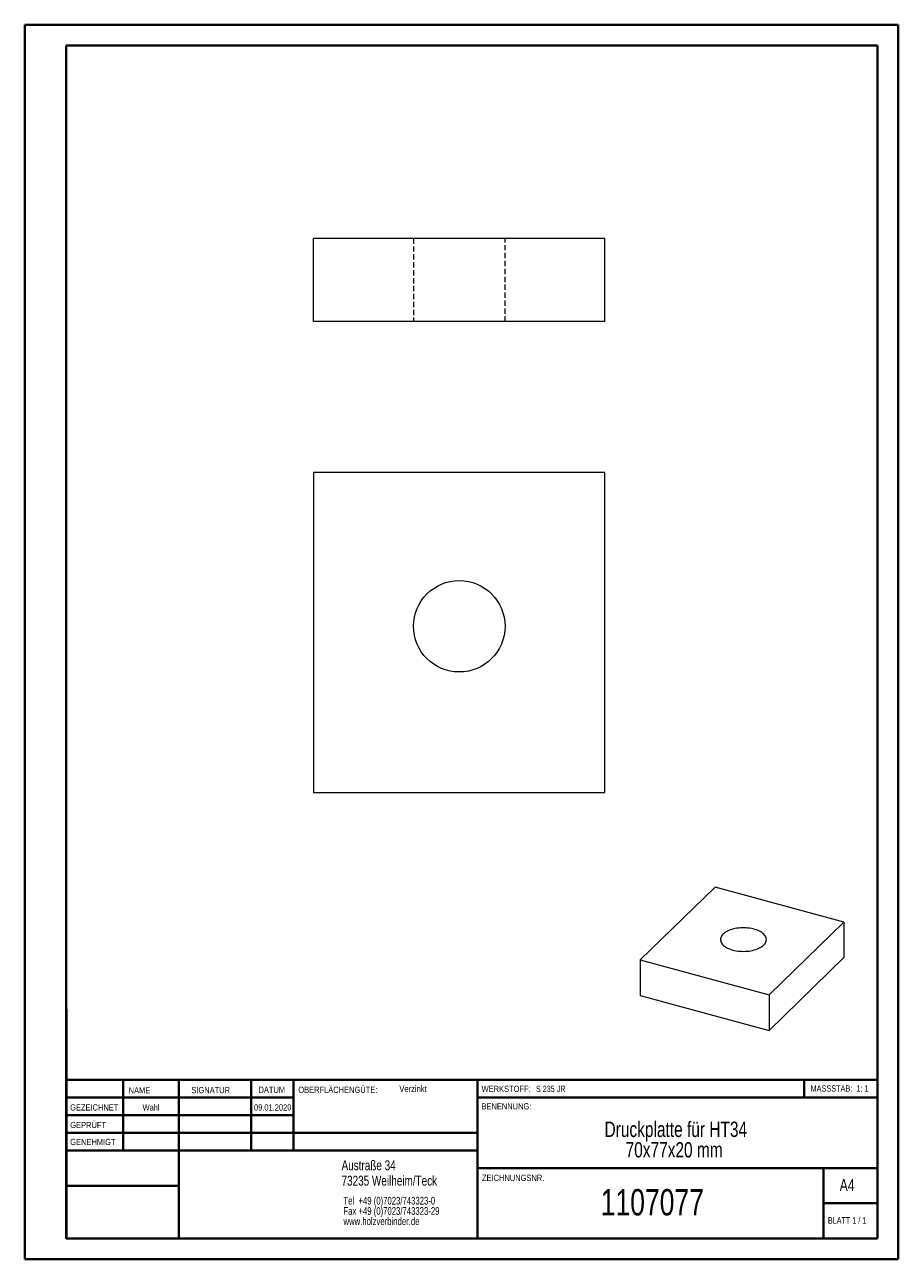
# Model space of a CAD drawing. Header units: millimetres. Extents: x 0 to 210, y 0 to 297.
import ezdxf

# ---------------------------------------------------------------- set-up
doc = ezdxf.new("R2010")
doc.units = ezdxf.units.MM
doc.linetypes.add('HIDDEN', pattern=[1.905, 1.27, -0.635])
doc.styles.add('SLDTEXTSTYLE0', font='TXT', dxfattribs={"width": 0.75})
doc.styles.add('SLDTEXTSTYLE1', font='TXT', dxfattribs={"width": 0.681818})
doc.styles.add('SLDTEXTSTYLE2', font='TXT', dxfattribs={"width": 0.7})
doc.styles.add('SLDTEXTSTYLE3', font='TXT', dxfattribs={"width": 0.6875})

# ---------------------------------------------------------------- blocks, each defined once
blk = doc.blocks.new('SW_NOTE_0')
at = {"color": 0, "linetype": 'Continuous', "lineweight": 0, "char_height": 1.8521, "attachment_point": 1, "style": 'SLDTEXTSTYLE0'}
for s, insert in [('Tel  +49 (0)7023/743323-0', (0, 2.39)), ('Fax +49 (0)7023/743323-29', (0, -0.08)), ('www.holzverbinder.de', (0, -2.55))]:
    blk.add_mtext(s, dxfattribs=dict(at, insert=insert))
blk = doc.blocks.new('SW_NOTE_1')
at = {"color": 0, "linetype": 'Continuous', "lineweight": 0, "char_height": 3.7042, "attachment_point": 2, "style": 'SLDTEXTSTYLE0'}
for s, insert in [('Druckplatte für HT34', (23.67, 4.77)), ('70x77x20 mm', (23.26, -0.16))]:
    blk.add_mtext(s, dxfattribs=dict(at, insert=insert))

msp = doc.modelspace()

# ---------------------------------------------------------------- linework, layer by layer
at = {"color": 7, "linetype": 'Continuous', "lineweight": 40}
for p, q in [((0.08, 0.21), (0.08, 297.21)), ((0.08, 297.21), (210.08, 297.21)), ((210.08, 0.21), (210.08, 297.21)), ((210.08, 292.21), (210.08, 297.21)), ((10.08, 292.21), (205.08, 292.21)), ((10.08, 5.21), (10.08, 292.21)), ((205.08, 5.21), (205.08, 292.21)), ((10.11, 60.37), (10.11, 5.12)), ((205.08, 43.37), (10.11, 43.37)), ((23.71, 43.37), (23.71, 26.37)), ((37.1, 43.37), (37.1, 5.12)), ((54.51, 43.37), (54.51, 26.37)), ((64.71, 26.37), (64.71, 43.37)), ((108.91, 43.37), (108.91, 5.12)), ((187.47, 39.12), (187.47, 43.37)), ((64.71, 39.1), (10.11, 39.1)), ((205.08, 39.12), (108.91, 39.12)), ((64.71, 34.87), (10.11, 34.87)), ((108.91, 30.62), (10.11, 30.62)), ((108.91, 26.37), (10.11, 26.37)), ((108.91, 22.12), (205.08, 22.12)), ((192.08, 5.21), (192.08, 22.21)), ((37.1, 17.87), (10.11, 17.87)), ((10.11, 13.71), (10.08, 13.71)), ((205.08, 13.71), (192.08, 13.71)), ((10.11, 9.46), (10.08, 9.46)), ((10.08, 5.21), (205.08, 5.21)), ((205.08, 5.21), (180.99, 5.21)), ((0.08, 0.21), (210.08, 0.21))]:
    msp.add_line(p, q, dxfattribs=at)
at = {"color": 7, "linetype": 'Continuous', "lineweight": 15}
for p, q in [((69.54, 225.79), (69.54, 245.79)), ((139.54, 245.79), (69.54, 245.79)), ((139.54, 225.79), (139.54, 245.79)), ((139.54, 225.79), (69.54, 225.79)), ((139.54, 189.5), (69.54, 189.5)), ((69.54, 189.5), (69.54, 112.5)), ((139.54, 112.5), (139.54, 189.5)), ((69.54, 112.5), (139.54, 112.5)), ((166.02, 89.76), (148.05, 72.23)), ((196.97, 81.35), (166.02, 89.76)), ((179, 63.81), (196.97, 81.35)), ((196.97, 81.35), (196.97, 72.78)), ((148.05, 72.23), (179, 63.81)), ((148.05, 72.23), (148.05, 63.65)), ((179, 55.24), (196.97, 72.78)), ((148.05, 63.65), (179, 55.24)), ((179, 63.81), (179, 55.24))]:
    msp.add_line(p, q, dxfattribs=at)
at = {"color": 7, "linetype": 'HIDDEN', "lineweight": 0}
for p, q in [((93.54, 245.79), (93.54, 225.79)), ((115.54, 225.79), (115.54, 245.79))]:
    msp.add_line(p, q, dxfattribs=at)
at = {"color": 7, "linetype": 'Continuous', "lineweight": 0}
for p, q in [((64.71, 39.12), (10.11, 39.12)), ((23.71, 5.21), (23.71, 5.12)), ((54.51, 5.21), (54.51, 5.12))]:
    msp.add_line(p, q, dxfattribs=at)
at = {"color": 7, "linetype": 'Continuous', "lineweight": 15, "flags": 128}
msp.add_lwpolyline([(170.29, 74.62), (170.7, 74.53), (171.12, 74.44), (171.55, 74.38), (171.99, 74.33), (172.43, 74.31), (172.88, 74.3), (173.33, 74.31), (173.77, 74.34), (174.21, 74.38), (174.64, 74.45), (175.06, 74.53), (175.46, 74.64), (175.85, 74.75), (176.22, 74.89), (176.56, 75.04), (176.88, 75.2), (177.17, 75.37), (177.44, 75.56), (177.67, 75.76), (177.87, 75.96), (178.04, 76.18), (178.17, 76.4), (178.27, 76.62), (178.33, 76.85), (178.36, 77.08), (178.35, 77.31), (178.3, 77.54), (178.22, 77.77), (178.1, 77.99), (177.94, 78.21), (177.75, 78.42), (177.53, 78.62), (177.28, 78.81), (177, 78.99), (176.69, 79.16), (176.36, 79.32), (176, 79.46), (175.62, 79.58), (175.22, 79.69), (174.81, 79.78), (174.39, 79.85), (173.95, 79.91), (173.51, 79.94), (173.06, 79.96), (172.61, 79.96), (172.17, 79.94), (171.72, 79.9), (171.29, 79.84), (170.86, 79.77), (170.45, 79.68), (170.06, 79.57), (169.68, 79.44), (169.33, 79.3), (168.99, 79.15), (168.69, 78.98), (168.41, 78.8), (168.16, 78.6), (167.94, 78.4), (167.76, 78.19), (167.61, 77.97), (167.49, 77.75), (167.41, 77.52), (167.37, 77.29), (167.36, 77.06), (167.39, 76.83), (167.46, 76.6), (167.56, 76.38), (167.69, 76.16), (167.86, 75.94), (168.07, 75.74), (168.31, 75.54), (168.57, 75.35), (168.87, 75.18), (169.19, 75.02), (169.54, 74.87), (169.9, 74.74), (170.29, 74.62)], dxfattribs=at)
at = {"color": 7, "linetype": 'Continuous', "lineweight": 15}
msp.add_circle((104.54, 152.5), 11, dxfattribs=at)

# ---------------------------------------------------------------- block references
at = {"color": 7, "linetype": 'Continuous', "lineweight": 0}
for name, p in [('SW_NOTE_1', (132.93, 28.57)), ('SW_NOTE_0', (76.7, 12.85))]:
    msp.add_blockref(name, p, dxfattribs=at)

# ---------------------------------------------------------------- texts
for s, insert, char_height, attachment_point, style in [('NAME', (25.07, 41.62), 1.5, 1, 'SLDTEXTSTYLE0'), ('SIGNATUR', (40.14, 41.68), 1.5, 1, 'SLDTEXTSTYLE0'), ('DATUM', (56.28, 41.74), 1.5, 1, 'SLDTEXTSTYLE0'), ('OBERFLÄCHENGÜTE:', (65.86, 41.74), 1.5, 1, 'SLDTEXTSTYLE0'), ('Verzinkt', (90.14, 42.03), 1.587, 1, 'SLDTEXTSTYLE0'), ('WERKSTOFF:', (109.91, 41.96), 1.5, 1, 'SLDTEXTSTYLE0'), ('S 235 JR', (122.99, 41.96), 1.5, 1, 'SLDTEXTSTYLE3'), ('MASSSTAB:  1: 1', (188.99, 42.07), 1.5, 1, 'SLDTEXTSTYLE2'), ('GEZEICHNET', (11, 37.51), 1.5, 1, 'SLDTEXTSTYLE0'), ('Wahl', (30.46, 37.5), 1.499, 2, 'SLDTEXTSTYLE0'), ('09.01.2020', (59.69, 37.5), 1.499, 2, 'SLDTEXTSTYLE0'), ('BENENNUNG:', (109.88, 37.77), 1.5, 1, 'SLDTEXTSTYLE0'), ('GEPRÜFT', (11.03, 33.28), 1.5, 1, 'SLDTEXTSTYLE0'), ('GENEHMIGT', (11.02, 29.19), 1.5, 1, 'SLDTEXTSTYLE0'), ('Austraße 34', (76.25, 24.02), 2.3813, 1, 'SLDTEXTSTYLE0'), ('73235 Weilheim/Teck', (76.25, 20.32), 2.3813, 1, 'SLDTEXTSTYLE0'), ('ZEICHNUNGSNR.', (110, 20.55), 1.5, 1, 'SLDTEXTSTYLE0'), ('A4', (196, 19.52), 2.91, 1, 'SLDTEXTSTYLE0'), ('1107077', (150.95, 17.12), 6.35, 2, 'SLDTEXTSTYLE0'), ('BLATT 1 / 1', (193.16, 10.36), 1.5875, 1, 'SLDTEXTSTYLE1')]:
    msp.add_mtext(s, dxfattribs=dict(at, insert=insert, char_height=char_height, attachment_point=attachment_point, style=style))

doc.saveas('drawing.dxf')
